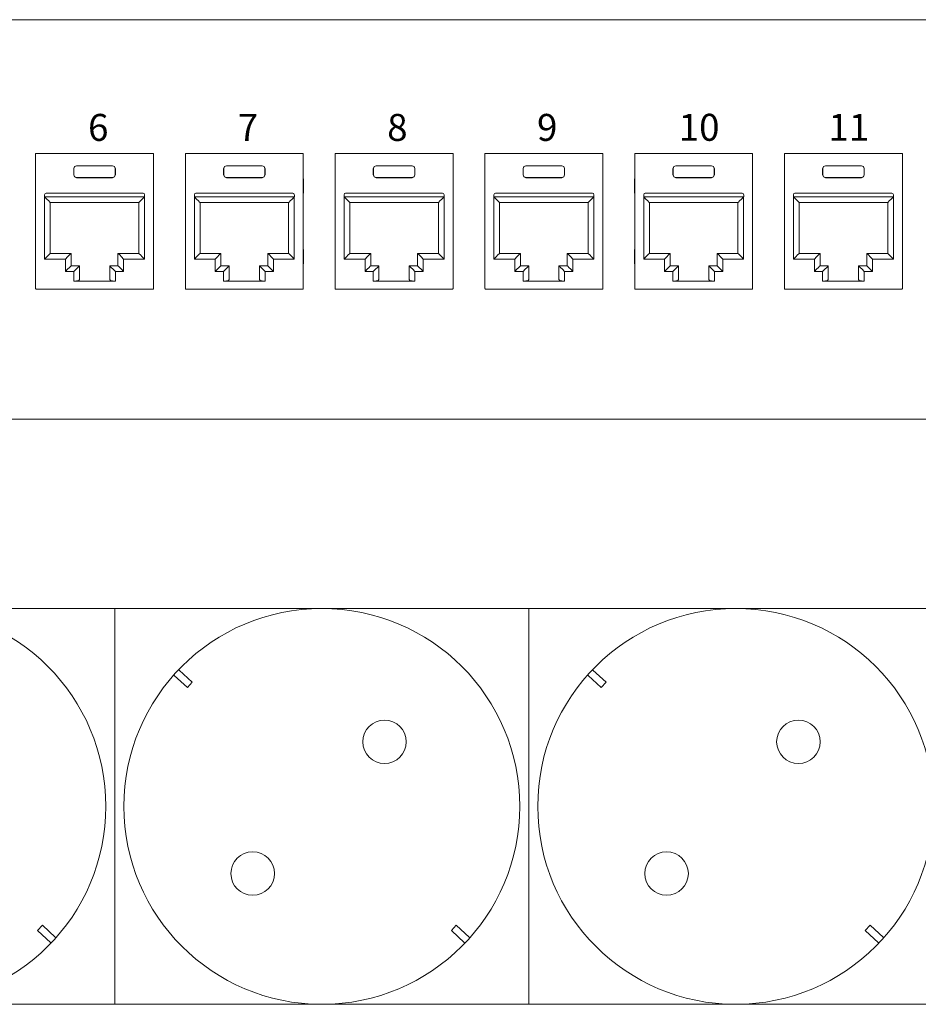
# Model space of a CAD drawing. Header units: millimetres. Extents: x 83969 to 164243, y -22860 to 4849.
# Tile 59 of 116: x 163462.85 to 163467.28, y -21445.28 to -21440.41. Entities that reach past the tile are written whole.
import ezdxf

# ---------------------------------------------------------------- set-up
doc = ezdxf.new("R2010")
doc.units = ezdxf.units.MM
doc.layers.get('0').update_dxf_attribs({"color": 251, "lineweight": 0})
doc.layers.add('! GB Opis', color=7, linetype='Continuous')
doc.layers.add('00 CCTV IP - MIWI', color=10, linetype='Continuous')
doc.styles.add('_LANSTER_01', font='romans.shx')

# ---------------------------------------------------------------- blocks, each defined once
blk = doc.blocks.new('zw$A05')
at = {"layer": '00 CCTV IP - MIWI', "color": 234, "lineweight": 0}
blk.add_lwpolyline([(-676.8, -1117.6), (-676.8, -1117.6), (-676.8, -1117.6), (-676.8, -1117.6), (11479.6, -1117.6), (11479.6, -1117.6), (11479.6, -1117.6, 0.41425), (11530.4, -1066.8), (11530.4, -1066.8), (11530.4, -50.8, 0.414021), (11479.6, 0), (11479.6, 0), (-676.8, 0, 0.457803), (-727.6, -50.8), (-727.6, -50.8), (-727.6, -1069.3, 0.414214), (-676.8, -1117.6), (-676.8, -1117.6)], format="xyb", dxfattribs=at)
for points in [[(1168.4, -1117.6), (2336.8, -1117.6), (2336.8, 0), (1168.4, 0)], [(2336.8, -1117.6), (3505.2, -1117.6), (3505.2, 0), (2336.8, 0)], [(3505.2, -1117.6), (4673.6, -1117.6), (4673.6, 0), (3505.2, 0)]]:
    blk.add_lwpolyline(points, close=True, dxfattribs=at)
for points in [[(2504.2, -188.9), (2541.6, -223.3), (2555.3, -208.3), (2518, -173.9)], [(3672.6, -188.9), (3710, -223.3), (3723.7, -208.3), (3686.4, -173.9)], [(2155.7, -943.6), (2118.4, -909.2), (2132.1, -894.2), (2169.5, -928.6)], [(3324.1, -943.6), (3286.8, -909.2), (3300.5, -894.2), (3337.9, -928.6)], [(4492.5, -943.6), (4455.2, -909.2), (4468.9, -894.2), (4506.3, -928.6)]]:
    blk.add_lwpolyline(points, dxfattribs=at)
for centre, radius in [((1752.6, -558.8), 558.8), ((2921, -558.8), 558.8), ((4089.4, -558.8), 558.8), ((3098, -376.4), 61.4), ((4266.4, -376.4), 61.4), ((2725.9, -748.5), 61.4), ((3894.3, -748.5), 61.4)]:
    blk.add_circle(centre, radius, dxfattribs=at)
blk = doc.blocks.new('Panel modularny_24_port_1U')
at = {"color": 0}
for p, q in [((48.895, 4.445), (0, 4.445)), ((0, 0), (48.895, 0))]:
    blk.add_line(p, q, dxfattribs=at)
at = {"color": 0, "linetype": 'Continuous'}
for p, q in [((11.447, 2.956), (11.466, 2.956)), ((11.447, 2.956), (11.447, 1.455)), ((11.466, 2.956), (11.469, 2.956)), ((11.469, 2.956), (11.476, 2.956)), ((12.729, 2.956), (11.476, 2.956)), ((12.737, 2.956), (12.729, 2.956)), ((12.74, 2.956), (12.737, 2.956)), ((12.759, 2.956), (12.74, 2.956)), ((12.759, 2.956), (12.759, 1.455)), ((13.114, 2.956), (13.133, 2.956)), ((13.114, 2.956), (13.114, 1.455)), ((13.133, 2.956), (13.136, 2.956)), ((13.136, 2.956), (13.143, 2.956)), ((14.396, 2.956), (13.143, 2.956)), ((14.404, 2.956), (14.396, 2.956)), ((14.407, 2.956), (14.404, 2.956)), ((14.426, 2.956), (14.407, 2.956)), ((14.426, 2.956), (14.426, 1.455)), ((14.781, 2.956), (14.799, 2.956)), ((14.781, 2.956), (14.781, 1.455)), ((14.799, 2.956), (14.803, 2.956)), ((14.803, 2.956), (14.81, 2.956)), ((16.063, 2.956), (14.81, 2.956)), ((16.07, 2.956), (16.063, 2.956)), ((16.074, 2.956), (16.07, 2.956)), ((16.092, 2.956), (16.074, 2.956)), ((16.092, 2.956), (16.092, 1.455)), ((16.447, 2.956), (16.466, 2.956)), ((16.447, 2.956), (16.447, 1.455)), ((16.466, 2.956), (16.469, 2.956)), ((16.469, 2.956), (16.477, 2.956)), ((17.73, 2.956), (16.477, 2.956)), ((17.737, 2.956), (17.73, 2.956)), ((17.74, 2.956), (17.737, 2.956)), ((17.759, 2.956), (17.74, 2.956)), ((17.759, 2.956), (17.759, 1.455)), ((18.114, 2.956), (18.133, 2.956)), ((18.114, 2.956), (18.114, 1.455)), ((18.133, 2.956), (18.136, 2.956)), ((18.136, 2.956), (18.144, 2.956)), ((19.397, 2.956), (18.144, 2.956)), ((19.404, 2.956), (19.397, 2.956)), ((19.407, 2.956), (19.404, 2.956)), ((19.426, 2.956), (19.407, 2.956)), ((19.426, 2.956), (19.426, 1.455)), ((19.781, 2.956), (19.8, 2.956)), ((19.781, 2.956), (19.781, 1.455)), ((19.8, 2.956), (19.803, 2.956)), ((19.803, 2.956), (19.811, 2.956)), ((21.064, 2.956), (19.811, 2.956)), ((21.071, 2.956), (21.064, 2.956)), ((21.074, 2.956), (21.071, 2.956)), ((21.093, 2.956), (21.074, 2.956)), ((21.093, 2.956), (21.093, 1.455)), ((11.872, 2.788), (11.881, 2.811)), ((11.872, 2.717), (11.872, 2.788)), ((11.873, 2.787), (11.872, 2.788)), ((11.882, 2.809), (11.873, 2.787)), ((11.873, 2.718), (11.873, 2.787)), ((11.881, 2.811), (11.903, 2.82)), ((11.905, 2.818), (11.882, 2.809)), ((11.903, 2.82), (12.302, 2.82)), ((11.903, 2.82), (11.905, 2.818)), ((12.301, 2.818), (11.905, 2.818)), ((12.302, 2.82), (12.301, 2.818)), ((12.301, 2.818), (12.323, 2.809)), ((12.325, 2.811), (12.302, 2.82)), ((12.323, 2.809), (12.332, 2.787)), ((12.334, 2.788), (12.325, 2.811)), ((12.332, 2.787), (12.334, 2.788)), ((12.332, 2.718), (12.332, 2.787)), ((12.334, 2.717), (12.334, 2.788)), ((13.539, 2.788), (13.548, 2.811)), ((13.539, 2.717), (13.539, 2.788)), ((13.54, 2.787), (13.539, 2.788)), ((13.549, 2.809), (13.54, 2.787)), ((13.54, 2.718), (13.54, 2.787)), ((13.548, 2.811), (13.57, 2.82)), ((13.572, 2.818), (13.549, 2.809)), ((13.57, 2.82), (13.969, 2.82)), ((13.57, 2.82), (13.572, 2.818)), ((13.968, 2.818), (13.572, 2.818)), ((13.969, 2.82), (13.968, 2.818)), ((13.968, 2.818), (13.99, 2.809)), ((13.991, 2.811), (13.969, 2.82)), ((13.99, 2.809), (13.999, 2.787)), ((14.001, 2.788), (13.991, 2.811)), ((13.999, 2.787), (14.001, 2.788)), ((13.999, 2.718), (13.999, 2.787)), ((14.001, 2.717), (14.001, 2.788)), ((15.205, 2.788), (15.215, 2.811)), ((15.205, 2.717), (15.205, 2.788)), ((15.207, 2.787), (15.205, 2.788)), ((15.216, 2.809), (15.207, 2.787)), ((15.207, 2.718), (15.207, 2.787)), ((15.215, 2.811), (15.237, 2.82)), ((15.238, 2.818), (15.216, 2.809)), ((15.237, 2.82), (15.636, 2.82)), ((15.237, 2.82), (15.238, 2.818)), ((15.635, 2.818), (15.238, 2.818)), ((15.636, 2.82), (15.635, 2.818)), ((15.635, 2.818), (15.657, 2.809)), ((15.658, 2.811), (15.636, 2.82)), ((15.657, 2.809), (15.666, 2.787)), ((15.668, 2.788), (15.658, 2.811)), ((15.666, 2.787), (15.668, 2.788)), ((15.666, 2.718), (15.666, 2.787)), ((15.668, 2.717), (15.668, 2.788)), ((16.872, 2.788), (16.882, 2.811)), ((16.872, 2.717), (16.872, 2.788)), ((16.874, 2.787), (16.872, 2.788)), ((16.883, 2.809), (16.874, 2.787)), ((16.874, 2.718), (16.874, 2.787)), ((16.882, 2.811), (16.904, 2.82)), ((16.905, 2.818), (16.883, 2.809)), ((16.904, 2.82), (17.303, 2.82)), ((16.904, 2.82), (16.905, 2.818)), ((17.301, 2.818), (16.905, 2.818)), ((17.303, 2.82), (17.301, 2.818)), ((17.301, 2.818), (17.324, 2.809)), ((17.325, 2.811), (17.303, 2.82)), ((17.324, 2.809), (17.333, 2.787)), ((17.334, 2.788), (17.325, 2.811)), ((17.333, 2.787), (17.334, 2.788)), ((17.333, 2.718), (17.333, 2.787)), ((17.334, 2.717), (17.334, 2.788)), ((18.539, 2.788), (18.548, 2.811)), ((18.539, 2.717), (18.539, 2.788)), ((18.541, 2.787), (18.539, 2.788)), ((18.55, 2.809), (18.541, 2.787)), ((18.541, 2.718), (18.541, 2.787)), ((18.548, 2.811), (18.571, 2.82)), ((18.572, 2.818), (18.55, 2.809)), ((18.571, 2.82), (18.97, 2.82)), ((18.571, 2.82), (18.572, 2.818)), ((18.968, 2.818), (18.572, 2.818)), ((18.97, 2.82), (18.968, 2.818)), ((18.968, 2.818), (18.991, 2.809)), ((18.992, 2.811), (18.97, 2.82)), ((18.991, 2.809), (19, 2.787)), ((19.001, 2.788), (18.992, 2.811)), ((19, 2.787), (19.001, 2.788)), ((19, 2.718), (19, 2.787)), ((19.001, 2.717), (19.001, 2.788)), ((20.206, 2.788), (20.215, 2.811)), ((20.206, 2.717), (20.206, 2.788)), ((20.208, 2.787), (20.206, 2.788)), ((20.217, 2.809), (20.208, 2.787)), ((20.208, 2.718), (20.208, 2.787)), ((20.215, 2.811), (20.238, 2.82)), ((20.239, 2.818), (20.217, 2.809)), ((20.238, 2.82), (20.637, 2.82)), ((20.238, 2.82), (20.239, 2.818)), ((20.635, 2.818), (20.239, 2.818)), ((20.637, 2.82), (20.635, 2.818)), ((20.635, 2.818), (20.657, 2.809)), ((20.659, 2.811), (20.637, 2.82)), ((20.657, 2.809), (20.667, 2.787)), ((20.668, 2.788), (20.659, 2.811)), ((20.667, 2.787), (20.668, 2.788)), ((20.667, 2.718), (20.667, 2.787)), ((20.668, 2.717), (20.668, 2.788)), ((11.447, 2.713), (11.446, 2.69)), ((11.446, 2.69), (11.446, 2.662)), ((11.446, 2.662), (11.446, 2.526)), ((11.873, 2.718), (11.872, 2.717)), ((11.881, 2.695), (11.872, 2.717)), ((11.873, 2.718), (11.882, 2.696)), ((11.903, 2.685), (11.881, 2.695)), ((11.882, 2.696), (11.905, 2.687)), ((11.905, 2.687), (11.903, 2.685)), ((11.903, 2.685), (12.302, 2.685)), ((12.301, 2.687), (11.905, 2.687)), ((12.323, 2.696), (12.301, 2.687)), ((12.301, 2.687), (12.302, 2.685)), ((12.302, 2.685), (12.325, 2.695)), ((12.332, 2.718), (12.323, 2.696)), ((12.325, 2.695), (12.334, 2.717)), ((12.332, 2.718), (12.334, 2.717)), ((12.759, 2.69), (12.759, 2.713)), ((12.76, 2.662), (12.759, 2.69)), ((12.76, 2.662), (12.76, 2.526)), ((13.114, 2.713), (13.113, 2.69)), ((13.113, 2.69), (13.113, 2.662)), ((13.113, 2.662), (13.113, 2.526)), ((13.54, 2.718), (13.539, 2.717)), ((13.548, 2.695), (13.539, 2.717)), ((13.54, 2.718), (13.549, 2.696)), ((13.57, 2.685), (13.548, 2.695)), ((13.549, 2.696), (13.572, 2.687)), ((13.572, 2.687), (13.57, 2.685)), ((13.57, 2.685), (13.969, 2.685)), ((13.968, 2.687), (13.572, 2.687)), ((13.99, 2.696), (13.968, 2.687)), ((13.968, 2.687), (13.969, 2.685)), ((13.969, 2.685), (13.991, 2.695)), ((13.999, 2.718), (13.99, 2.696)), ((13.991, 2.695), (14.001, 2.717)), ((13.999, 2.718), (14.001, 2.717)), ((14.426, 2.69), (14.426, 2.713)), ((14.427, 2.662), (14.426, 2.69)), ((14.427, 2.662), (14.427, 2.526)), ((14.781, 2.713), (14.78, 2.69)), ((14.78, 2.69), (14.78, 2.662)), ((14.78, 2.662), (14.78, 2.526)), ((15.207, 2.718), (15.205, 2.717)), ((15.215, 2.695), (15.205, 2.717)), ((15.207, 2.718), (15.216, 2.696)), ((15.237, 2.685), (15.215, 2.695)), ((15.216, 2.696), (15.238, 2.687)), ((15.238, 2.687), (15.237, 2.685)), ((15.237, 2.685), (15.636, 2.685)), ((15.635, 2.687), (15.238, 2.687)), ((15.657, 2.696), (15.635, 2.687)), ((15.635, 2.687), (15.636, 2.685)), ((15.636, 2.685), (15.658, 2.695)), ((15.666, 2.718), (15.657, 2.696)), ((15.658, 2.695), (15.668, 2.717)), ((15.666, 2.718), (15.668, 2.717)), ((16.093, 2.69), (16.092, 2.713)), ((16.093, 2.662), (16.093, 2.69)), ((16.093, 2.662), (16.093, 2.526)), ((16.447, 2.69), (16.446, 2.662)), ((16.446, 2.662), (16.446, 2.526)), ((16.447, 2.713), (16.447, 2.69)), ((16.874, 2.718), (16.872, 2.717)), ((16.882, 2.695), (16.872, 2.717)), ((16.874, 2.718), (16.883, 2.696)), ((16.904, 2.685), (16.882, 2.695)), ((16.883, 2.696), (16.905, 2.687)), ((16.905, 2.687), (16.904, 2.685)), ((16.904, 2.685), (17.303, 2.685)), ((17.301, 2.687), (16.905, 2.687)), ((17.324, 2.696), (17.301, 2.687)), ((17.301, 2.687), (17.303, 2.685)), ((17.303, 2.685), (17.325, 2.695)), ((17.333, 2.718), (17.324, 2.696)), ((17.325, 2.695), (17.334, 2.717)), ((17.333, 2.718), (17.334, 2.717)), ((17.76, 2.69), (17.759, 2.713)), ((17.76, 2.662), (17.76, 2.69)), ((17.76, 2.662), (17.76, 2.526)), ((18.114, 2.69), (18.113, 2.662)), ((18.113, 2.662), (18.113, 2.526)), ((18.114, 2.713), (18.114, 2.69)), ((18.541, 2.718), (18.539, 2.717)), ((18.548, 2.695), (18.539, 2.717)), ((18.541, 2.718), (18.55, 2.696)), ((18.571, 2.685), (18.548, 2.695)), ((18.55, 2.696), (18.572, 2.687)), ((18.572, 2.687), (18.571, 2.685)), ((18.571, 2.685), (18.97, 2.685)), ((18.968, 2.687), (18.572, 2.687)), ((18.991, 2.696), (18.968, 2.687)), ((18.968, 2.687), (18.97, 2.685)), ((18.97, 2.685), (18.992, 2.695)), ((19, 2.718), (18.991, 2.696)), ((18.992, 2.695), (19.001, 2.717)), ((19, 2.718), (19.001, 2.717)), ((19.427, 2.69), (19.426, 2.713)), ((19.427, 2.662), (19.427, 2.69)), ((19.427, 2.662), (19.427, 2.526)), ((19.781, 2.713), (19.78, 2.69)), ((19.78, 2.69), (19.78, 2.662)), ((19.78, 2.662), (19.78, 2.526)), ((20.208, 2.718), (20.206, 2.717)), ((20.215, 2.695), (20.206, 2.717)), ((20.208, 2.718), (20.217, 2.696)), ((20.238, 2.685), (20.215, 2.695)), ((20.217, 2.696), (20.239, 2.687)), ((20.239, 2.687), (20.238, 2.685)), ((20.238, 2.685), (20.637, 2.685)), ((20.635, 2.687), (20.239, 2.687)), ((20.657, 2.696), (20.635, 2.687)), ((20.635, 2.687), (20.637, 2.685)), ((20.637, 2.685), (20.659, 2.695)), ((20.667, 2.718), (20.657, 2.696)), ((20.659, 2.695), (20.668, 2.717)), ((20.667, 2.718), (20.668, 2.717)), ((21.094, 2.69), (21.093, 2.713)), ((21.094, 2.662), (21.094, 2.69)), ((21.094, 2.662), (21.094, 2.526)), ((11.446, 2.526), (11.446, 2.497)), ((12.759, 2.497), (12.76, 2.526)), ((13.113, 2.526), (13.113, 2.497)), ((14.426, 2.497), (14.427, 2.526)), ((14.78, 2.526), (14.78, 2.497)), ((16.093, 2.497), (16.093, 2.526)), ((16.446, 2.526), (16.447, 2.497)), ((17.76, 2.497), (17.76, 2.526)), ((18.113, 2.526), (18.114, 2.497)), ((19.427, 2.497), (19.427, 2.526)), ((19.78, 2.526), (19.78, 2.497)), ((21.094, 2.497), (21.094, 2.526)), ((11.446, 2.497), (11.447, 2.475)), ((11.546, 2.497), (11.546, 2.472)), ((12.659, 2.472), (11.546, 2.472)), ((11.547, 2.472), (11.571, 2.448)), ((11.547, 1.781), (11.547, 2.472)), ((12.642, 2.514), (11.563, 2.514)), ((11.571, 2.448), (11.592, 2.428)), ((11.592, 2.428), (11.605, 2.414)), ((11.605, 2.414), (11.61, 2.409)), ((12.6, 2.414), (12.595, 2.409)), ((12.614, 2.428), (12.6, 2.414)), ((12.634, 2.448), (12.614, 2.428)), ((12.658, 2.472), (12.634, 2.448)), ((12.658, 1.781), (12.658, 2.472)), ((12.659, 2.497), (12.659, 2.472)), ((12.759, 2.475), (12.759, 2.497)), ((13.113, 2.497), (13.114, 2.475)), ((13.213, 2.497), (13.213, 2.472)), ((14.326, 2.472), (13.213, 2.472)), ((13.214, 2.472), (13.238, 2.448)), ((13.214, 1.781), (13.214, 2.472)), ((14.309, 2.514), (13.23, 2.514)), ((13.238, 2.448), (13.259, 2.428)), ((13.259, 2.428), (13.272, 2.414)), ((13.272, 2.414), (13.277, 2.409)), ((14.267, 2.414), (14.262, 2.409)), ((14.281, 2.428), (14.267, 2.414)), ((14.301, 2.448), (14.281, 2.428)), ((14.325, 2.472), (14.301, 2.448)), ((14.325, 1.781), (14.325, 2.472)), ((14.326, 2.497), (14.326, 2.472)), ((14.426, 2.475), (14.426, 2.497)), ((14.78, 2.497), (14.781, 2.475)), ((14.88, 2.497), (14.88, 2.472)), ((15.993, 2.472), (14.88, 2.472)), ((14.881, 2.472), (14.905, 2.448)), ((14.881, 1.781), (14.881, 2.472)), ((15.976, 2.514), (14.897, 2.514)), ((14.905, 2.448), (14.926, 2.428)), ((14.926, 2.428), (14.939, 2.414)), ((14.939, 2.414), (14.944, 2.409)), ((15.934, 2.414), (15.929, 2.409)), ((15.947, 2.428), (15.934, 2.414)), ((15.968, 2.448), (15.947, 2.428)), ((15.992, 2.472), (15.968, 2.448)), ((15.992, 1.781), (15.992, 2.472)), ((15.993, 2.497), (15.993, 2.472)), ((16.092, 2.475), (16.093, 2.497)), ((16.447, 2.497), (16.447, 2.475)), ((16.547, 2.497), (16.547, 2.472)), ((17.66, 2.472), (16.547, 2.472)), ((16.548, 2.472), (16.572, 2.448)), ((16.548, 1.781), (16.548, 2.472)), ((17.643, 2.514), (16.564, 2.514)), ((16.572, 2.448), (16.592, 2.428)), ((16.592, 2.428), (16.606, 2.414)), ((16.606, 2.414), (16.611, 2.409)), ((17.601, 2.414), (17.596, 2.409)), ((17.614, 2.428), (17.601, 2.414)), ((17.635, 2.448), (17.614, 2.428)), ((17.659, 2.472), (17.635, 2.448)), ((17.659, 1.781), (17.659, 2.472)), ((17.66, 2.497), (17.66, 2.472)), ((17.759, 2.475), (17.76, 2.497)), ((18.114, 2.497), (18.114, 2.475)), ((18.214, 2.497), (18.214, 2.472)), ((19.327, 2.472), (18.214, 2.472)), ((18.215, 2.472), (18.239, 2.448)), ((18.215, 1.781), (18.215, 2.472)), ((19.31, 2.514), (18.231, 2.514)), ((18.239, 2.448), (18.259, 2.428)), ((18.259, 2.428), (18.273, 2.414)), ((18.273, 2.414), (18.278, 2.409)), ((19.268, 2.414), (19.263, 2.409)), ((19.281, 2.428), (19.268, 2.414)), ((19.302, 2.448), (19.281, 2.428)), ((19.326, 2.472), (19.302, 2.448)), ((19.326, 1.781), (19.326, 2.472)), ((19.327, 2.497), (19.327, 2.472)), ((19.426, 2.475), (19.427, 2.497)), ((19.78, 2.497), (19.781, 2.475)), ((19.881, 2.497), (19.881, 2.472)), ((20.994, 2.472), (19.881, 2.472)), ((19.882, 2.472), (19.906, 2.448)), ((19.882, 1.781), (19.882, 2.472)), ((20.977, 2.514), (19.897, 2.514)), ((19.906, 2.448), (19.926, 2.428)), ((19.926, 2.428), (19.94, 2.414)), ((19.94, 2.414), (19.945, 2.409)), ((20.934, 2.414), (20.93, 2.409)), ((20.948, 2.428), (20.934, 2.414)), ((20.968, 2.448), (20.948, 2.428)), ((20.993, 2.472), (20.968, 2.448)), ((20.993, 1.781), (20.993, 2.472)), ((20.994, 2.497), (20.994, 2.472)), ((21.093, 2.475), (21.094, 2.497)), ((11.61, 2.409), (11.61, 1.844)), ((11.61, 2.409), (12.595, 2.409)), ((12.595, 2.409), (12.595, 1.844)), ((13.277, 2.409), (13.277, 1.844)), ((13.277, 2.409), (14.262, 2.409)), ((14.262, 2.409), (14.262, 1.844)), ((14.944, 2.409), (14.944, 1.844)), ((14.944, 2.409), (15.929, 2.409)), ((15.929, 2.409), (15.929, 1.844)), ((16.611, 2.409), (16.611, 1.844)), ((16.611, 2.409), (17.596, 2.409)), ((17.596, 2.409), (17.596, 1.844)), ((18.278, 2.409), (18.278, 1.844)), ((18.278, 2.409), (19.263, 2.409)), ((19.263, 2.409), (19.263, 1.844)), ((19.945, 2.409), (19.945, 1.844)), ((19.945, 2.409), (20.93, 2.409)), ((20.93, 2.409), (20.93, 1.844)), ((11.447, 1.926), (11.446, 1.904)), ((11.446, 1.904), (11.446, 1.875)), ((11.446, 1.875), (11.446, 1.739)), ((12.759, 1.904), (12.759, 1.926)), ((12.76, 1.875), (12.759, 1.904)), ((12.76, 1.875), (12.76, 1.739)), ((13.114, 1.926), (13.113, 1.904)), ((13.113, 1.904), (13.113, 1.875)), ((13.113, 1.875), (13.113, 1.739)), ((14.426, 1.904), (14.426, 1.926)), ((14.427, 1.875), (14.426, 1.904)), ((14.427, 1.875), (14.427, 1.739)), ((14.781, 1.926), (14.78, 1.904)), ((14.78, 1.904), (14.78, 1.875)), ((14.78, 1.875), (14.78, 1.739)), ((16.093, 1.904), (16.092, 1.926)), ((16.093, 1.875), (16.093, 1.904)), ((16.093, 1.875), (16.093, 1.739)), ((16.447, 1.904), (16.446, 1.875)), ((16.446, 1.875), (16.446, 1.739)), ((16.447, 1.926), (16.447, 1.904)), ((17.76, 1.904), (17.759, 1.926)), ((17.76, 1.875), (17.76, 1.904)), ((17.76, 1.875), (17.76, 1.739)), ((18.114, 1.904), (18.113, 1.875)), ((18.113, 1.875), (18.113, 1.739)), ((18.114, 1.926), (18.114, 1.904)), ((19.427, 1.904), (19.426, 1.926)), ((19.427, 1.875), (19.427, 1.904)), ((19.427, 1.875), (19.427, 1.739)), ((19.781, 1.926), (19.78, 1.904)), ((19.78, 1.904), (19.78, 1.875)), ((19.78, 1.875), (19.78, 1.739)), ((21.094, 1.904), (21.093, 1.926)), ((21.094, 1.875), (21.094, 1.904)), ((21.094, 1.875), (21.094, 1.739)), ((11.571, 1.805), (11.547, 1.781)), ((11.547, 1.781), (11.779, 1.781)), ((11.592, 1.826), (11.571, 1.805)), ((11.605, 1.839), (11.592, 1.826)), ((11.61, 1.844), (11.605, 1.839)), ((11.842, 1.844), (11.61, 1.844)), ((11.803, 1.805), (11.779, 1.781)), ((11.779, 1.781), (11.779, 1.643)), ((11.824, 1.826), (11.803, 1.805)), ((11.838, 1.839), (11.824, 1.826)), ((11.842, 1.844), (11.838, 1.839)), ((11.842, 1.706), (11.842, 1.844)), ((12.363, 1.706), (12.363, 1.844)), ((12.363, 1.844), (12.595, 1.844)), ((12.363, 1.844), (12.368, 1.839)), ((12.368, 1.839), (12.382, 1.826)), ((12.382, 1.826), (12.402, 1.805)), ((12.402, 1.805), (12.426, 1.781)), ((12.658, 1.781), (12.426, 1.781)), ((12.426, 1.781), (12.426, 1.643)), ((12.595, 1.844), (12.6, 1.839)), ((12.6, 1.839), (12.614, 1.826)), ((12.614, 1.826), (12.634, 1.805)), ((12.634, 1.805), (12.658, 1.781)), ((13.238, 1.805), (13.214, 1.781)), ((13.214, 1.781), (13.446, 1.781)), ((13.259, 1.826), (13.238, 1.805)), ((13.272, 1.839), (13.259, 1.826)), ((13.277, 1.844), (13.272, 1.839)), ((13.509, 1.844), (13.277, 1.844)), ((13.47, 1.805), (13.446, 1.781)), ((13.446, 1.781), (13.446, 1.643)), ((13.491, 1.826), (13.47, 1.805)), ((13.504, 1.839), (13.491, 1.826)), ((13.509, 1.844), (13.504, 1.839)), ((13.509, 1.706), (13.509, 1.844)), ((14.03, 1.706), (14.03, 1.844)), ((14.03, 1.844), (14.262, 1.844)), ((14.03, 1.844), (14.035, 1.839)), ((14.035, 1.839), (14.048, 1.826)), ((14.048, 1.826), (14.069, 1.805)), ((14.069, 1.805), (14.093, 1.781)), ((14.325, 1.781), (14.093, 1.781)), ((14.093, 1.781), (14.093, 1.643)), ((14.262, 1.844), (14.267, 1.839)), ((14.267, 1.839), (14.281, 1.826)), ((14.281, 1.826), (14.301, 1.805)), ((14.301, 1.805), (14.325, 1.781)), ((14.905, 1.805), (14.881, 1.781)), ((14.881, 1.781), (15.113, 1.781)), ((14.926, 1.826), (14.905, 1.805)), ((14.939, 1.839), (14.926, 1.826)), ((14.944, 1.844), (14.939, 1.839)), ((15.176, 1.844), (14.944, 1.844)), ((15.137, 1.805), (15.113, 1.781)), ((15.113, 1.781), (15.113, 1.643)), ((15.158, 1.826), (15.137, 1.805)), ((15.171, 1.839), (15.158, 1.826)), ((15.176, 1.844), (15.171, 1.839)), ((15.176, 1.706), (15.176, 1.844)), ((15.697, 1.706), (15.697, 1.844)), ((15.697, 1.844), (15.929, 1.844)), ((15.697, 1.844), (15.702, 1.839)), ((15.702, 1.839), (15.715, 1.826)), ((15.715, 1.826), (15.736, 1.805)), ((15.736, 1.805), (15.76, 1.781)), ((15.992, 1.781), (15.76, 1.781)), ((15.76, 1.781), (15.76, 1.643)), ((15.929, 1.844), (15.934, 1.839)), ((15.934, 1.839), (15.947, 1.826)), ((15.947, 1.826), (15.968, 1.805)), ((15.968, 1.805), (15.992, 1.781)), ((16.572, 1.805), (16.548, 1.781)), ((16.548, 1.781), (16.78, 1.781)), ((16.592, 1.826), (16.572, 1.805)), ((16.606, 1.839), (16.592, 1.826)), ((16.611, 1.844), (16.606, 1.839)), ((16.843, 1.844), (16.611, 1.844)), ((16.804, 1.805), (16.78, 1.781)), ((16.78, 1.781), (16.78, 1.643)), ((16.825, 1.826), (16.804, 1.805)), ((16.838, 1.839), (16.825, 1.826)), ((16.843, 1.844), (16.838, 1.839)), ((16.843, 1.706), (16.843, 1.844)), ((17.364, 1.706), (17.364, 1.844)), ((17.364, 1.844), (17.596, 1.844)), ((17.364, 1.844), (17.369, 1.839)), ((17.369, 1.839), (17.382, 1.826)), ((17.382, 1.826), (17.403, 1.805)), ((17.403, 1.805), (17.427, 1.781)), ((17.659, 1.781), (17.427, 1.781)), ((17.427, 1.781), (17.427, 1.643)), ((17.596, 1.844), (17.601, 1.839)), ((17.601, 1.839), (17.614, 1.826)), ((17.614, 1.826), (17.635, 1.805)), ((17.635, 1.805), (17.659, 1.781)), ((18.239, 1.805), (18.215, 1.781)), ((18.215, 1.781), (18.447, 1.781)), ((18.259, 1.826), (18.239, 1.805)), ((18.273, 1.839), (18.259, 1.826)), ((18.278, 1.844), (18.273, 1.839)), ((18.51, 1.844), (18.278, 1.844)), ((18.471, 1.805), (18.447, 1.781)), ((18.447, 1.781), (18.447, 1.643)), ((18.491, 1.826), (18.471, 1.805)), ((18.505, 1.839), (18.491, 1.826)), ((18.51, 1.844), (18.505, 1.839)), ((18.51, 1.706), (18.51, 1.844)), ((19.031, 1.706), (19.031, 1.844)), ((19.031, 1.844), (19.263, 1.844)), ((19.031, 1.844), (19.035, 1.839)), ((19.035, 1.839), (19.049, 1.826)), ((19.049, 1.826), (19.07, 1.805)), ((19.07, 1.805), (19.094, 1.781)), ((19.326, 1.781), (19.094, 1.781)), ((19.094, 1.781), (19.094, 1.643)), ((19.263, 1.844), (19.268, 1.839)), ((19.268, 1.839), (19.281, 1.826)), ((19.281, 1.826), (19.302, 1.805)), ((19.302, 1.805), (19.326, 1.781)), ((19.906, 1.805), (19.882, 1.781)), ((19.882, 1.781), (20.114, 1.781)), ((19.926, 1.826), (19.906, 1.805)), ((19.94, 1.839), (19.926, 1.826)), ((19.945, 1.844), (19.94, 1.839)), ((20.177, 1.844), (19.945, 1.844)), ((20.138, 1.805), (20.114, 1.781)), ((20.114, 1.781), (20.114, 1.643)), ((20.158, 1.826), (20.138, 1.805)), ((20.172, 1.839), (20.158, 1.826)), ((20.177, 1.844), (20.172, 1.839)), ((20.177, 1.706), (20.177, 1.844)), ((20.698, 1.706), (20.698, 1.844)), ((20.698, 1.844), (20.93, 1.844)), ((20.698, 1.844), (20.702, 1.839)), ((20.702, 1.839), (20.716, 1.826)), ((20.716, 1.826), (20.736, 1.805)), ((20.736, 1.805), (20.761, 1.781)), ((20.993, 1.781), (20.761, 1.781)), ((20.761, 1.781), (20.761, 1.643)), ((20.93, 1.844), (20.934, 1.839)), ((20.934, 1.839), (20.948, 1.826)), ((20.948, 1.826), (20.968, 1.805)), ((20.968, 1.805), (20.993, 1.781)), ((11.446, 1.739), (11.446, 1.71)), ((11.446, 1.71), (11.447, 1.688)), ((11.779, 1.643), (11.803, 1.667)), ((11.803, 1.667), (11.824, 1.687)), ((11.824, 1.687), (11.838, 1.701)), ((11.838, 1.701), (11.842, 1.706)), ((11.935, 1.706), (11.842, 1.706)), ((11.872, 1.643), (11.896, 1.667)), ((11.896, 1.667), (11.916, 1.687)), ((11.916, 1.687), (11.93, 1.701)), ((11.93, 1.701), (11.935, 1.706)), ((11.935, 1.706), (11.935, 1.552)), ((12.271, 1.706), (12.363, 1.706)), ((12.271, 1.706), (12.271, 1.552)), ((12.276, 1.701), (12.271, 1.706)), ((12.289, 1.687), (12.276, 1.701)), ((12.31, 1.667), (12.289, 1.687)), ((12.334, 1.643), (12.31, 1.667)), ((12.368, 1.701), (12.363, 1.706)), ((12.382, 1.687), (12.368, 1.701)), ((12.402, 1.667), (12.382, 1.687)), ((12.426, 1.643), (12.402, 1.667)), ((12.759, 1.71), (12.76, 1.739)), ((12.759, 1.688), (12.759, 1.71)), ((13.113, 1.739), (13.113, 1.71)), ((13.113, 1.71), (13.114, 1.688)), ((13.446, 1.643), (13.47, 1.667)), ((13.47, 1.667), (13.491, 1.687)), ((13.491, 1.687), (13.504, 1.701)), ((13.504, 1.701), (13.509, 1.706)), ((13.602, 1.706), (13.509, 1.706)), ((13.539, 1.643), (13.563, 1.667)), ((13.563, 1.667), (13.583, 1.687)), ((13.583, 1.687), (13.597, 1.701)), ((13.597, 1.701), (13.602, 1.706)), ((13.602, 1.706), (13.602, 1.552)), ((13.938, 1.706), (14.03, 1.706)), ((13.938, 1.706), (13.938, 1.552)), ((13.942, 1.701), (13.938, 1.706)), ((13.956, 1.687), (13.942, 1.701)), ((13.977, 1.667), (13.956, 1.687)), ((14.001, 1.643), (13.977, 1.667)), ((14.035, 1.701), (14.03, 1.706)), ((14.048, 1.687), (14.035, 1.701)), ((14.069, 1.667), (14.048, 1.687)), ((14.093, 1.643), (14.069, 1.667)), ((14.426, 1.71), (14.427, 1.739)), ((14.426, 1.688), (14.426, 1.71)), ((14.78, 1.739), (14.78, 1.71)), ((14.78, 1.71), (14.781, 1.688)), ((15.113, 1.643), (15.137, 1.667)), ((15.137, 1.667), (15.158, 1.687)), ((15.158, 1.687), (15.171, 1.701)), ((15.171, 1.701), (15.176, 1.706)), ((15.268, 1.706), (15.176, 1.706)), ((15.205, 1.643), (15.23, 1.667)), ((15.23, 1.667), (15.25, 1.687)), ((15.25, 1.687), (15.264, 1.701)), ((15.264, 1.701), (15.268, 1.706)), ((15.268, 1.706), (15.268, 1.552)), ((15.605, 1.706), (15.697, 1.706)), ((15.605, 1.706), (15.605, 1.552)), ((15.609, 1.701), (15.605, 1.706)), ((15.623, 1.687), (15.609, 1.701)), ((15.643, 1.667), (15.623, 1.687)), ((15.668, 1.643), (15.643, 1.667)), ((15.702, 1.701), (15.697, 1.706)), ((15.715, 1.687), (15.702, 1.701)), ((15.736, 1.667), (15.715, 1.687)), ((15.76, 1.643), (15.736, 1.667)), ((16.092, 1.688), (16.093, 1.71)), ((16.093, 1.71), (16.093, 1.739)), ((16.446, 1.739), (16.447, 1.71)), ((16.447, 1.71), (16.447, 1.688)), ((16.78, 1.643), (16.804, 1.667)), ((16.804, 1.667), (16.825, 1.687)), ((16.825, 1.687), (16.838, 1.701)), ((16.838, 1.701), (16.843, 1.706)), ((16.935, 1.706), (16.843, 1.706)), ((16.872, 1.643), (16.896, 1.667)), ((16.896, 1.667), (16.917, 1.687)), ((16.917, 1.687), (16.931, 1.701)), ((16.931, 1.701), (16.935, 1.706)), ((16.935, 1.706), (16.935, 1.552)), ((17.271, 1.706), (17.364, 1.706)), ((17.271, 1.706), (17.271, 1.552)), ((17.276, 1.701), (17.271, 1.706)), ((17.29, 1.687), (17.276, 1.701)), ((17.31, 1.667), (17.29, 1.687)), ((17.334, 1.643), (17.31, 1.667)), ((17.369, 1.701), (17.364, 1.706)), ((17.382, 1.687), (17.369, 1.701)), ((17.403, 1.667), (17.382, 1.687)), ((17.427, 1.643), (17.403, 1.667)), ((17.759, 1.688), (17.76, 1.71)), ((17.76, 1.71), (17.76, 1.739)), ((18.113, 1.739), (18.114, 1.71)), ((18.114, 1.71), (18.114, 1.688)), ((18.447, 1.643), (18.471, 1.667)), ((18.471, 1.667), (18.491, 1.687)), ((18.491, 1.687), (18.505, 1.701)), ((18.505, 1.701), (18.51, 1.706)), ((18.602, 1.706), (18.51, 1.706)), ((18.539, 1.643), (18.563, 1.667)), ((18.563, 1.667), (18.584, 1.687)), ((18.584, 1.687), (18.597, 1.701)), ((18.597, 1.701), (18.602, 1.706)), ((18.602, 1.706), (18.602, 1.552)), ((18.938, 1.706), (19.031, 1.706)), ((18.938, 1.706), (18.938, 1.552)), ((18.943, 1.701), (18.938, 1.706)), ((18.957, 1.687), (18.943, 1.701)), ((18.977, 1.667), (18.957, 1.687)), ((19.001, 1.643), (18.977, 1.667)), ((19.035, 1.701), (19.031, 1.706)), ((19.049, 1.687), (19.035, 1.701)), ((19.07, 1.667), (19.049, 1.687)), ((19.094, 1.643), (19.07, 1.667)), ((19.426, 1.688), (19.427, 1.71)), ((19.427, 1.71), (19.427, 1.739)), ((19.78, 1.739), (19.78, 1.71)), ((19.78, 1.71), (19.781, 1.688)), ((20.114, 1.643), (20.138, 1.667)), ((20.138, 1.667), (20.158, 1.687)), ((20.158, 1.687), (20.172, 1.701)), ((20.172, 1.701), (20.177, 1.706)), ((20.269, 1.706), (20.177, 1.706)), ((20.206, 1.643), (20.23, 1.667)), ((20.23, 1.667), (20.251, 1.687)), ((20.251, 1.687), (20.264, 1.701)), ((20.264, 1.701), (20.269, 1.706)), ((20.269, 1.706), (20.269, 1.552)), ((20.605, 1.706), (20.698, 1.706)), ((20.605, 1.706), (20.605, 1.552)), ((20.61, 1.701), (20.605, 1.706)), ((20.624, 1.687), (20.61, 1.701)), ((20.644, 1.667), (20.624, 1.687)), ((20.668, 1.643), (20.644, 1.667)), ((20.702, 1.701), (20.698, 1.706)), ((20.716, 1.687), (20.702, 1.701)), ((20.736, 1.667), (20.716, 1.687)), ((20.761, 1.643), (20.736, 1.667)), ((21.093, 1.688), (21.094, 1.71)), ((21.094, 1.71), (21.094, 1.739)), ((11.779, 1.643), (11.872, 1.643)), ((11.872, 1.535), (11.872, 1.643)), ((11.903, 1.537), (11.872, 1.535)), ((12.334, 1.535), (11.872, 1.535)), ((11.926, 1.543), (11.903, 1.537)), ((11.935, 1.552), (11.926, 1.543)), ((12.271, 1.552), (12.279, 1.543)), ((12.279, 1.543), (12.302, 1.537)), ((12.302, 1.537), (12.334, 1.535)), ((12.426, 1.643), (12.334, 1.643)), ((12.334, 1.535), (12.334, 1.643)), ((13.446, 1.643), (13.539, 1.643)), ((13.539, 1.535), (13.539, 1.643)), ((13.57, 1.537), (13.539, 1.535)), ((14.001, 1.535), (13.539, 1.535)), ((13.593, 1.543), (13.57, 1.537)), ((13.602, 1.552), (13.593, 1.543)), ((13.938, 1.552), (13.946, 1.543)), ((13.946, 1.543), (13.969, 1.537)), ((13.969, 1.537), (14.001, 1.535)), ((14.093, 1.643), (14.001, 1.643)), ((14.001, 1.535), (14.001, 1.643)), ((15.113, 1.643), (15.205, 1.643)), ((15.205, 1.535), (15.205, 1.643)), ((15.237, 1.537), (15.205, 1.535)), ((15.668, 1.535), (15.205, 1.535)), ((15.26, 1.543), (15.237, 1.537)), ((15.268, 1.552), (15.26, 1.543)), ((15.605, 1.552), (15.613, 1.543)), ((15.613, 1.543), (15.636, 1.537)), ((15.636, 1.537), (15.668, 1.535)), ((15.76, 1.643), (15.668, 1.643)), ((15.668, 1.535), (15.668, 1.643)), ((16.78, 1.643), (16.872, 1.643)), ((16.872, 1.535), (16.872, 1.643)), ((16.904, 1.537), (16.872, 1.535)), ((17.334, 1.535), (16.872, 1.535)), ((16.927, 1.543), (16.904, 1.537)), ((16.935, 1.552), (16.927, 1.543)), ((17.271, 1.552), (17.28, 1.543)), ((17.28, 1.543), (17.303, 1.537)), ((17.303, 1.537), (17.334, 1.535)), ((17.427, 1.643), (17.334, 1.643)), ((17.334, 1.535), (17.334, 1.643)), ((18.447, 1.643), (18.539, 1.643)), ((18.539, 1.535), (18.539, 1.643)), ((18.571, 1.537), (18.539, 1.535)), ((19.001, 1.535), (18.539, 1.535)), ((18.594, 1.543), (18.571, 1.537)), ((18.602, 1.552), (18.594, 1.543)), ((18.938, 1.552), (18.947, 1.543)), ((18.947, 1.543), (18.97, 1.537)), ((18.97, 1.537), (19.001, 1.535)), ((19.094, 1.643), (19.001, 1.643)), ((19.001, 1.535), (19.001, 1.643)), ((20.114, 1.643), (20.206, 1.643)), ((20.206, 1.535), (20.206, 1.643)), ((20.238, 1.537), (20.206, 1.535)), ((20.668, 1.535), (20.206, 1.535)), ((20.261, 1.543), (20.238, 1.537)), ((20.269, 1.552), (20.261, 1.543)), ((20.605, 1.552), (20.614, 1.543)), ((20.614, 1.543), (20.637, 1.537)), ((20.637, 1.537), (20.668, 1.535)), ((20.761, 1.643), (20.668, 1.643)), ((20.668, 1.535), (20.668, 1.643)), ((11.447, 1.455), (11.447, 1.454)), ((11.447, 1.455), (11.447, 1.455)), ((11.447, 1.455), (11.447, 1.455)), ((11.447, 1.454), (11.447, 1.453)), ((11.447, 1.453), (11.448, 1.45)), ((11.448, 1.45), (11.451, 1.447)), ((11.451, 1.447), (11.454, 1.445)), ((11.454, 1.445), (11.457, 1.445)), ((11.457, 1.445), (11.457, 1.445)), ((11.457, 1.445), (12.748, 1.445)), ((12.752, 1.445), (12.748, 1.445)), ((12.748, 1.445), (12.748, 1.445)), ((12.755, 1.447), (12.752, 1.445)), ((12.757, 1.45), (12.755, 1.447)), ((12.758, 1.453), (12.757, 1.45)), ((12.759, 1.454), (12.758, 1.453)), ((12.759, 1.455), (12.759, 1.455)), ((12.759, 1.455), (12.759, 1.455)), ((12.759, 1.455), (12.759, 1.454)), ((13.114, 1.455), (13.114, 1.454)), ((13.114, 1.455), (13.114, 1.455)), ((13.114, 1.455), (13.114, 1.455)), ((13.114, 1.454), (13.114, 1.453)), ((13.114, 1.453), (13.115, 1.45)), ((13.115, 1.45), (13.118, 1.447)), ((13.118, 1.447), (13.121, 1.445)), ((13.121, 1.445), (13.124, 1.445)), ((13.124, 1.445), (13.124, 1.445)), ((13.124, 1.445), (14.415, 1.445)), ((14.419, 1.445), (14.415, 1.445)), ((14.415, 1.445), (14.415, 1.445)), ((14.422, 1.447), (14.419, 1.445)), ((14.424, 1.45), (14.422, 1.447)), ((14.425, 1.453), (14.424, 1.45)), ((14.426, 1.454), (14.425, 1.453)), ((14.426, 1.455), (14.426, 1.455)), ((14.426, 1.455), (14.426, 1.455)), ((14.426, 1.455), (14.426, 1.454)), ((14.781, 1.455), (14.781, 1.454)), ((14.781, 1.455), (14.781, 1.455)), ((14.781, 1.455), (14.781, 1.455)), ((14.781, 1.454), (14.781, 1.453)), ((14.781, 1.453), (14.782, 1.45)), ((14.782, 1.45), (14.784, 1.447)), ((14.784, 1.447), (14.788, 1.445)), ((14.788, 1.445), (14.791, 1.445)), ((14.791, 1.445), (14.791, 1.445)), ((14.791, 1.445), (16.082, 1.445)), ((16.085, 1.445), (16.082, 1.445)), ((16.082, 1.445), (16.082, 1.445)), ((16.089, 1.447), (16.085, 1.445)), ((16.091, 1.45), (16.089, 1.447)), ((16.092, 1.453), (16.091, 1.45)), ((16.092, 1.455), (16.092, 1.455)), ((16.092, 1.455), (16.092, 1.455)), ((16.092, 1.455), (16.092, 1.454)), ((16.092, 1.454), (16.092, 1.453)), ((16.447, 1.455), (16.447, 1.454)), ((16.447, 1.455), (16.447, 1.455)), ((16.447, 1.455), (16.447, 1.455)), ((16.447, 1.454), (16.448, 1.453)), ((16.448, 1.453), (16.449, 1.45)), ((16.449, 1.45), (16.451, 1.447)), ((16.451, 1.447), (16.454, 1.445)), ((16.454, 1.445), (16.458, 1.445)), ((16.458, 1.445), (16.458, 1.445)), ((16.458, 1.445), (17.749, 1.445)), ((17.752, 1.445), (17.749, 1.445)), ((17.749, 1.445), (17.749, 1.445)), ((17.755, 1.447), (17.752, 1.445)), ((17.758, 1.45), (17.755, 1.447)), ((17.759, 1.453), (17.758, 1.45)), ((17.759, 1.455), (17.759, 1.455)), ((17.759, 1.455), (17.759, 1.455)), ((17.759, 1.455), (17.759, 1.454)), ((17.759, 1.454), (17.759, 1.453)), ((18.114, 1.455), (18.114, 1.454)), ((18.114, 1.455), (18.114, 1.455)), ((18.114, 1.455), (18.114, 1.455)), ((18.114, 1.454), (18.115, 1.453)), ((18.115, 1.453), (18.116, 1.45)), ((18.116, 1.45), (18.118, 1.447)), ((18.118, 1.447), (18.121, 1.445)), ((18.121, 1.445), (18.125, 1.445)), ((18.125, 1.445), (18.125, 1.445)), ((18.125, 1.445), (19.416, 1.445)), ((19.419, 1.445), (19.416, 1.445)), ((19.416, 1.445), (19.416, 1.445)), ((19.422, 1.447), (19.419, 1.445)), ((19.425, 1.45), (19.422, 1.447)), ((19.426, 1.453), (19.425, 1.45)), ((19.426, 1.455), (19.426, 1.455)), ((19.426, 1.455), (19.426, 1.455)), ((19.426, 1.455), (19.426, 1.454)), ((19.426, 1.454), (19.426, 1.453)), ((19.781, 1.455), (19.781, 1.454)), ((19.781, 1.455), (19.781, 1.455)), ((19.781, 1.455), (19.781, 1.455)), ((19.781, 1.454), (19.781, 1.453)), ((19.781, 1.453), (19.783, 1.45)), ((19.783, 1.45), (19.785, 1.447)), ((19.785, 1.447), (19.788, 1.445)), ((19.788, 1.445), (19.792, 1.445)), ((19.792, 1.445), (19.792, 1.445)), ((19.792, 1.445), (21.083, 1.445)), ((21.086, 1.445), (21.083, 1.445)), ((21.083, 1.445), (21.083, 1.445)), ((21.089, 1.447), (21.086, 1.445)), ((21.091, 1.45), (21.089, 1.447)), ((21.093, 1.453), (21.091, 1.45)), ((21.093, 1.455), (21.093, 1.455)), ((21.093, 1.455), (21.093, 1.455)), ((21.093, 1.455), (21.093, 1.454)), ((21.093, 1.454), (21.093, 1.453))]:
    blk.add_line(p, q, dxfattribs=at)
for centre, start, end in [((11.563, 2.497), 90, 180), ((12.642, 2.497), 0, 90), ((13.23, 2.497), 90, 180), ((14.309, 2.497), 0, 90), ((14.897, 2.497), 90, 180), ((15.976, 2.497), 0, 90), ((16.564, 2.497), 90, 180), ((17.643, 2.497), 0, 90), ((18.231, 2.497), 90, 180), ((19.31, 2.497), 0, 90), ((19.897, 2.497), 90, 180), ((20.977, 2.497), 0, 90)]:
    blk.add_arc(centre, 0.0168, start, end, dxfattribs=at)
at = {"color": 0, "char_height": 0.3, "attachment_point": 1, "style": '_LANSTER_01'}
for s, insert in [('\\A1;{\\fHP Simplified|b0|i0|c238|p34;6}', (12.03, 3.396)), ('\\A1;{\\fHP Simplified|b0|i0|c238|p34;8}', (15.359, 3.396)), ('\\A1;{\\fHP Simplified|b0|i0|c238|p34;9}', (17.027, 3.396)), ('\\A1;{\\fHP Simplified|b0|i0|c238|p34;10}', (18.604, 3.397)), ('\\A1;{\\fHP Simplified|b0|i0|c238|p34;7}', (13.696, 3.396)), ('\\A1;{\\fHP Simplified|b0|i0|c238|p34;11}', (20.27, 3.397))]:
    blk.add_mtext_dynamic_manual_height_columns(s, width=0.46605, gutter_width=6, heights=[0], dxfattribs=dict(at, insert=insert))

msp = doc.modelspace()

# ---------------------------------------------------------------- block references
at = {"layer": '! GB Opis', "xscale": 0.00175, "yscale": 0.00175, "zscale": 0.00175}
msp.add_blockref('zw$A05', (163459.2259, -21443.3222), dxfattribs=at)
at = {"xscale": 0.4438665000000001, "yscale": 0.4438665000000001, "zscale": 0.4438665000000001}
msp.add_blockref('Panel modularny_24_port_1U', (163457.8431, -21442.3861), dxfattribs=at)

doc.saveas('drawing.dxf')
